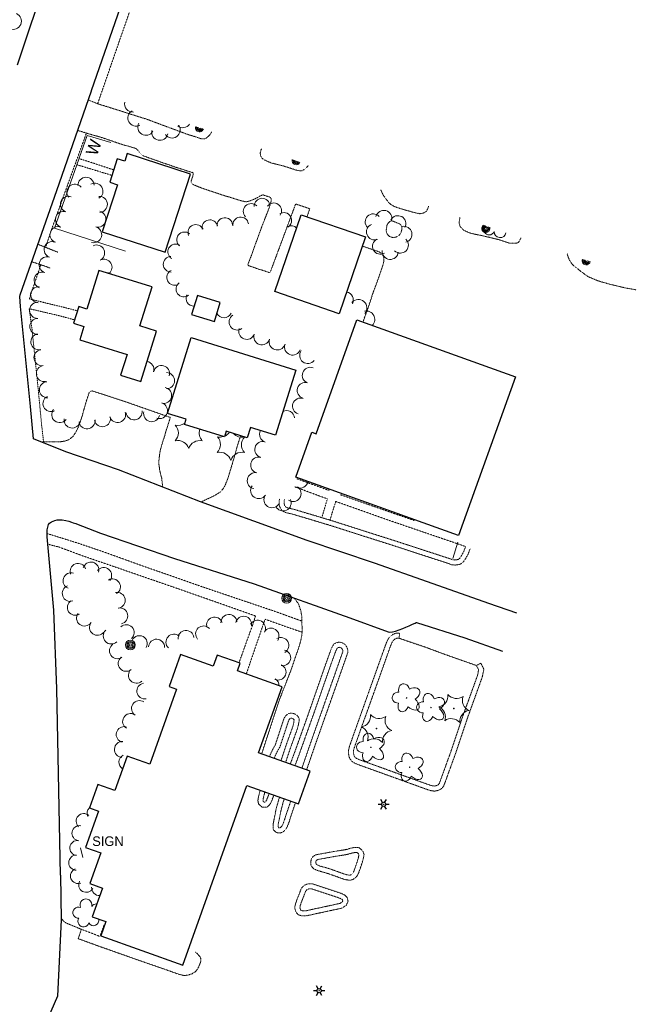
# Model space of a CAD drawing. Extents: x 386588 to 390135, y 96998 to 113606.
# Tile 14 of 92: x 387970 to 388277, y 97983 to 98474. Entities that reach past the tile are written whole.
import ezdxf
from ezdxf.enums import TextEntityAlignment as Align

# ---------------------------------------------------------------- set-up
doc = ezdxf.new("R2010")
doc.units = 0
doc.header["$MEASUREMENT"] = 0
doc.linetypes.add('Wisdot3', pattern=[0.1875, 0.125, -0.0625])
doc.linetypes.add('Wisdot5', pattern=[0.1, 0.05, -0.05])
for name, color, linetype, lineweight in [('E_BLD', 241, 'Continuous', 25), ('E_DWY', 2, 'Wisdot3', 15), ('E_LAND_Vegetation', 3, 'Continuous', 15), ('E_LTG', 21, 'Continuous', 25), ('E_MISCPROP', 30, 'Continuous', 15), ('E_MISCPROP_Railing', 30, 'Continuous', 15), ('E_PATH_Sidewalk', 2, 'Wisdot5', 15), ('E_RDWY', 21, 'Continuous', 25), ('E_SGN', 21, 'Continuous', 15)]:
    doc.layers.add(name, color=color, linetype=linetype, lineweight=lineweight)
doc.styles.add('Style-dot_font5', font='dot_font5.shx')
doc.styles.add('Style-IGR_FONT_0', font='dot_font15.shx')

# ---------------------------------------------------------------- blocks, each defined once
blk = doc.blocks.new('LPOL')
at = {"layer": 'E_LTG'}
for p, q in [((-4, 0), (-1.5, 0)), ((-0.75, 1.3), (-2, 3.46)), ((0.75, 1.3), (2, 3.46)), ((1.5, 0), (4, 0)), ((-2, -3.46), (-0.75, -1.3)), ((2, -3.46), (0.75, -1.3))]:
    blk.add_line(p, q, dxfattribs=at)
for radius in [1.5, 1.5, 1.5, 0.125]:
    blk.add_circle((0, 0), radius, dxfattribs=at)
blk = doc.blocks.new('CTRE')
at = {"layer": 'E_LAND_Vegetation'}
blk.add_circle((0, 0), 0.223, dxfattribs=at)
for centre, start, end in [((-11.97, 8.96), 280.2067, 5.97162), ((1.81, 14.92), 220.21132, 305.97623), ((13.83, 5.89), 160.21133, 245.97624), ((-13.83, -5.9), 340.21132, 65.97623), ((-1.81, -14.93), 40.21133, 125.97624)]:
    blk.add_arc(centre, 7.87, start, end, dxfattribs=at)
at = {"layer": 'E_LAND_Vegetation', "extrusion": (0, 0, -1)}
blk.add_arc((-12.03, -9.04), 7.87, 354.07279, 79.74889, dxfattribs=at)
blk = doc.blocks.new('POLE')
at = {"layer": 'E_MISCPROP'}
for radius in [4.46, 3.35, 2.23, 1.12]:
    blk.add_circle((0, 0), radius, dxfattribs=at)
blk = doc.blocks.new('SIGN')
at = {"layer": 'E_SGN', "lineweight": 13, "style": 'Style-dot_font5'}
blk.add_text('SIGN', height=12, dxfattribs=at).set_placement((0, 0), align=Align.MIDDLE_CENTER)
blk = doc.blocks.new('DTRE')
at = {"layer": 'E_LAND_Vegetation'}
blk.add_circle((-0.18, 0), 0.183, dxfattribs=at)
for centre, major_axis, ratio in [((-1.87, 5.32), (1.36, -4.98), 0.782863), ((4.06, 2.74), (-5.27, -2.93), 0.691916), ((-5.87, 0.15), (4.93, -0.12), 0.832022), ((-2.49, -5.24), (1.8, 4.86), 0.716896), ((3.54, -3.71), (-5.01, 4.58), 0.560249)]:
    blk.add_ellipse(centre, major_axis=major_axis, ratio=ratio, start_param=1.570796, end_param=4.712389, dxfattribs=at)

msp = doc.modelspace()

# ---------------------------------------------------------------- linework, layer by layer
at = {"layer": 'E_BLD'}
for p, q in [((388023.2, 98407.01), (388021.96, 98403.22)), ((388054.83, 98396.74), (388023.2, 98407.01)), ((388018.27, 98404.41), (388014.46, 98392.67)), ((388021.96, 98403.22), (388018.27, 98404.41)), ((388042.16, 98357.74), (388054.83, 98396.74)), ((388018.36, 98391.4), (388010.74, 98367.95)), ((388014.46, 98392.67), (388018.36, 98391.4)), ((388096.73, 98338.12), (388109.98, 98376.46)), ((388109.98, 98376.46), (388142.05, 98365.37)), ((388010.74, 98367.95), (388042.16, 98357.74)), ((388142.05, 98365.37), (388128.81, 98327.03)), ((388009.1, 98348.72), (388003.09, 98329.36)), ((388034.45, 98340.85), (388009.1, 98348.72)), ((388029.5, 98320.98), (388035.56, 98340.5)), ((388035.56, 98340.5), (388034.45, 98340.85)), ((388128.81, 98327.03), (388096.73, 98338.12)), ((388058.22, 98336.14), (388055.3, 98326.7)), ((388069.61, 98332.63), (388058.22, 98336.14)), ((388066.7, 98323.19), (388069.61, 98332.63)), ((387999.02, 98330.62), (387996.45, 98322.33)), ((388003.09, 98329.36), (387999.02, 98330.62)), ((387996.45, 98322.33), (388001.59, 98320.74)), ((388055.3, 98326.7), (388066.7, 98323.19)), ((388117.33, 98267.25), (388137.73, 98324.04)), ((388137.73, 98324.04), (388216.77, 98295.65)), ((388001.59, 98320.74), (387999.53, 98314.11)), ((388037.79, 98318.41), (388029.5, 98320.98)), ((388029.99, 98293.28), (388037.79, 98318.41)), ((387999.53, 98314.11), (388023.13, 98306.79)), ((388043.37, 98277.32), (388055.12, 98315.16)), ((388055.12, 98315.16), (388107.22, 98298.98)), ((388023.13, 98306.79), (388019.9, 98296.41)), ((388107.22, 98298.98), (388097.12, 98266.45)), ((388019.9, 98296.41), (388029.99, 98293.28)), ((388216.77, 98295.65), (388188.34, 98216.51)), ((388052.63, 98274.45), (388043.37, 98277.32)), ((388051.81, 98271.81), (388052.63, 98274.45)), ((388071.66, 98265.65), (388051.81, 98271.81)), ((388072.54, 98268.5), (388071.66, 98265.65)), ((388083.09, 98265.23), (388072.54, 98268.5)), ((388084.67, 98270.31), (388083.09, 98265.23)), ((388097.12, 98266.45), (388084.67, 98270.31)), ((388107.23, 98245.64), (388115.25, 98267.99)), ((388115.25, 98267.99), (388117.33, 98267.25)), ((388188.34, 98216.51), (388107.23, 98245.64)), ((388049.76, 98157.15), (388044.05, 98141.13)), ((388066.04, 98151.34), (388049.76, 98157.15)), ((388068, 98156.84), (388066.04, 98151.34)), ((388079.48, 98152.74), (388068, 98156.84)), ((388078.13, 98148.97), (388079.48, 98152.74)), ((388100.38, 98141.03), (388078.13, 98148.97)), ((388044.05, 98141.13), (388047.75, 98139.8)), ((388088.61, 98108.04), (388100.38, 98141.03)), ((388047.75, 98139.8), (388034.43, 98102.47)), ((388023.22, 98106.47), (388017.07, 98089.24)), ((388034.43, 98102.47), (388023.22, 98106.47)), ((388114.38, 98098.85), (388088.61, 98108.04)), ((388108.56, 98082.56), (388114.38, 98098.85)), ((388008.53, 98092.29), (388004.37, 98080.62)), ((388017.07, 98089.24), (388008.53, 98092.29)), ((388050.86, 98002.2), (388082.8, 98091.75)), ((388082.8, 98091.75), (388108.56, 98082.56)), ((388008.91, 98079), (388002.47, 98060.92)), ((388004.37, 98080.62), (388008.91, 98079)), ((388002.47, 98060.92), (388010.09, 98058.2)), ((388010.09, 98058.2), (388004.61, 98042.83)), ((388004.61, 98042.83), (388010.85, 98040.61)), ((388010.85, 98040.61), (388005.77, 98026.35)), ((388005.77, 98026.35), (388012.56, 98023.93)), ((388012.56, 98023.93), (388010, 98016.77)), ((388010, 98016.77), (388050.86, 98002.2))]:
    msp.add_line(p, q, dxfattribs=at)
at = {"layer": 'E_DWY', "flags": 128}
for points in [[(388065.29, 98417.81), (388065, 98417.16), (388064.02, 98415.9), (388062.91, 98414.9), (388061.72, 98414.26), (388059.95, 98414.38), (388058.26, 98414.98), (388056.73, 98415.5), (388054.8, 98416.05), (388052.99, 98416.63), (388033.05, 98424.07), (388008.48, 98431.82), (388003.82, 98433.7)], [(387998.53, 98418.5), (388006.33, 98416.12), (388008.85, 98415.48), (388011.51, 98414.65), (388013.85, 98413.83), (388016.35, 98412.97), (388018, 98412.38), (388019.59, 98411.85), (388021.91, 98411.1), (388024.16, 98410.56), (388025.97, 98409.98), (388027.46, 98409.57), (388028.39, 98408.74), (388029.38, 98407.44), (388030.83, 98406), (388034.08, 98404.8), (388038.36, 98403.3), (388041.36, 98402.19), (388043.86, 98401.41), (388046.94, 98400.28), (388048.91, 98399.67), (388050.87, 98399.11), (388052.67, 98398.45), (388053.92, 98398.09), (388054.64, 98397.83), (388055.16, 98397.74), (388055.74, 98397.54), (388056.16, 98397.16), (388056.01, 98396.19), (388055.53, 98394.6), (388055.04, 98393.21), (388055.02, 98392.4), (388056, 98391.58), (388057.91, 98390.72), (388059.87, 98389.96), (388063.45, 98388.7), (388066.71, 98387.66), (388069.62, 98386.64), (388072.19, 98385.83), (388075.21, 98384.92), (388077.86, 98384.07), (388079.77, 98383.48), (388082.41, 98382.89), (388083.8, 98383.16), (388086.22, 98384.08), (388088.3, 98385.1), (388089.63, 98385.92), (388090.85, 98386.39), (388092.34, 98385.85), (388093.39, 98385.56), (388093.97, 98385.43), (388094.86, 98384.87), (388095, 98383.52), (388094.69, 98382.29), (388094.1, 98380.4), (388093.39, 98378.35), (388091.8, 98374.32), (388090.53, 98371.04), (388089, 98366.92), (388087.89, 98363.8), (388086.94, 98361.32), (388086.16, 98359.11), (388085.65, 98357.59), (388085.18, 98356.3), (388084.5, 98354.64), (388083.78, 98352.75), (388083.42, 98351.9), (388083.55, 98351.14), (388084.21, 98350.87), (388086.27, 98350.2), (388087.89, 98349.61), (388089.35, 98349.12), (388090.62, 98348.76), (388092.03, 98348.32), (388092.73, 98348.09), (388093.28, 98347.88), (388093.79, 98347.66), (388093.83, 98347.63), (388094.26, 98347.69), (388094.69, 98348.26), (388107.13, 98381.69), (388107.49, 98381.71), (388108.77, 98381.31), (388114.2, 98379.46), (388112.86, 98375.46)], [(388113.61, 98401.23), (388113.01, 98400.43), (388111.62, 98399.06), (388110.11, 98398.33), (388108.05, 98398.53), (388106.08, 98399.18), (388103.94, 98399.88), (388101.69, 98400.59), (388100.44, 98400.96), (388095.01, 98402.29), (388093.46, 98402.97), (388091.52, 98403.85), (388090.17, 98404.84), (388089.62, 98406.15), (388089.55, 98407.34), (388089.89, 98408.82), (388090.23, 98409.26)], [(388173.47, 98380.7), (388173, 98379.34), (388172.23, 98378.06), (388170.7, 98377.24), (388169.18, 98376.94), (388167.74, 98377.24), (388165.76, 98377.68), (388163.38, 98378.4), (388161.48, 98378.93), (388158.59, 98379.8), (388156.37, 98380.58), (388154.65, 98381.56), (388153.53, 98382.55), (388150.9, 98386.16), (388149.91, 98388.16), (388149.67, 98388.86)], [(388152.31, 98368.47), (388152.63, 98370.87), (388152.93, 98371.71), (388153.68, 98372.7), (388154.2, 98373.14), (388154.84, 98373.34), (388155.33, 98373.41), (388159.19, 98371.8)], [(388159.19, 98371.8), (388160, 98370.86), (388160.26, 98369.53), (388159.76, 98367.62), (388158.92, 98366.42), (388157.96, 98365.64), (388156.96, 98365.2), (388155.55, 98365.15), (388154.02, 98365.58), (388153.05, 98366.49), (388152.53, 98367.44), (388152.31, 98368.47)], [(388219.46, 98364.91), (388218.9, 98363.56), (388218.16, 98362.6), (388217.26, 98362.33), (388215.57, 98362.21), (388213.68, 98362.28), (388210.96, 98363.18), (388208.1, 98364.14), (388205.73, 98364.73), (388203.26, 98365.31), (388200.28, 98366), (388197.59, 98366.54), (388195.59, 98366.96), (388193.63, 98367.53), (388191.12, 98368.67), (388189.24, 98370.45), (388188.73, 98372.11), (388188.81, 98373.57), (388189.12, 98375.32)], [(387978.67, 98361.72), (387988.56, 98357.79)], [(388140.8, 98322.93), (388141.67, 98325.61), (388142.41, 98327.64), (388142.72, 98328.43), (388143.46, 98330.45), (388144.09, 98332.38), (388144.82, 98334.58), (388145.5, 98336.79), (388146.48, 98339.45), (388147.32, 98341.67), (388148.4, 98344.7), (388149.23, 98347.09), (388150.52, 98350.82), (388150.96, 98352.41), (388151.19, 98353.47), (388151.18, 98355.27), (388150.3, 98356.9), (388149.42, 98357.55), (388148.59, 98358.03), (388140.48, 98360.82)], [(388277.03, 98339), (388271.93, 98339.88), (388263.58, 98341.87), (388257.98, 98343.46), (388252.88, 98345.64), (388249.5, 98348.1), (388246.39, 98350.61), (388244.93, 98351.91), (388243.78, 98353.69), (388242.94, 98355.61), (388242.61, 98356.97)], [(387975.61, 98353.02), (387977.97, 98352.25), (387979.87, 98351.58), (387981.98, 98350.89), (387983.89, 98350.19), (387984.95, 98349.77)], [(388040.9, 98240.62), (388040.37, 98245.17), (388039.88, 98247.05), (388039.4, 98249.01), (388039.23, 98250.44), (388038.99, 98252.22), (388039.02, 98253.93), (388039.28, 98256.21), (388039.49, 98257.97), (388039.75, 98259.19), (388040.26, 98260.97), (388040.77, 98262.82), (388041.16, 98264.08), (388041.82, 98265.85), (388042.18, 98267.13), (388042.57, 98268.76), (388042.72, 98269.13), (388043.36, 98271.04), (388043.95, 98272.91), (388044.43, 98274.56), (388044.63, 98275.27), (388044.65, 98275.37), (388022.71, 98283.07), (388005.66, 98288.62), (388004.74, 98288.32), (388004.17, 98287.65), (388003.51, 98285.49), (388002.68, 98283.06), (388001.61, 98279.2), (388000.65, 98275.8), (387999.67, 98272.9), (387998.8, 98270.42), (387997.84, 98268.46), (387996.99, 98267.18), (387996.01, 98265.71), (387993.95, 98264.2), (387992.11, 98263.56), (387991, 98263.4), (387989.86, 98263.23), (387980.49, 98263.14)], [(388059.92, 98233.19), (388066.8, 98236.41), (388069.79, 98238.29), (388070.73, 98239.42), (388071.58, 98240.71), (388072.06, 98241.62), (388072.82, 98243.48), (388073.51, 98245.33), (388074.32, 98248.05), (388075.29, 98251.25), (388075.93, 98253.33), (388076.64, 98255.77), (388077.21, 98257.8), (388078.2, 98261.39), (388079.72, 98266.27)], [(388194.26, 98210.07), (388193.16, 98207.21), (388191.96, 98205.02), (388190.77, 98203.3), (388189.38, 98202.24), (388187.82, 98201.86), (388186.5, 98201.73), (388184.79, 98201.92), (388183.71, 98202.38), (388159.43, 98210.32), (388124.13, 98221.58), (388105.79, 98227.1), (388103.03, 98227.72), (388101.94, 98228.06), (388100.61, 98228.73), (388099.6, 98229.98), (388099, 98231.48), (388098.91, 98232.59), (388099.01, 98233.97), (388099.15, 98234.84)], [(388191.93, 98210.97), (388190.89, 98208.26), (388189.83, 98206.34), (388188.94, 98205.05), (388188.28, 98204.54), (388187.4, 98204.34), (388186.51, 98204.25), (388185.44, 98204.36), (388184.59, 98204.73), (388160.19, 98212.7), (388124.87, 98223.97), (388106.42, 98229.51), (388103.68, 98230.14), (388102.87, 98230.39), (388102.21, 98230.72), (388101.78, 98231.25), (388101.46, 98232.06), (388101.41, 98232.6), (388101.49, 98233.68), (388101.62, 98234.44)], [(388106.56, 98185.2), (388108.65, 98182.26), (388109.78, 98178.8), (388110.3, 98175.8), (388110.28, 98173.23), (388110.36, 98171.22), (388110.51, 98168.79), (388110.22, 98166.59), (388109.85, 98164.62), (388109.33, 98162.57), (388108.53, 98159.96), (388107.5, 98157.04), (388106.73, 98154.87), (388105.64, 98151.57), (388105.02, 98149.75), (388099.13, 98134.66), (388090.19, 98107.48)], [(388158.72, 98165.25), (388159.03, 98167.73), (388158.18, 98167.84), (388156.98, 98167.69), (388155.99, 98167.29), (388154.85, 98166.62), (388153.98, 98165.75), (388153.38, 98164.99), (388152.85, 98163.86), (388152.53, 98163.13), (388152.2, 98162.4), (388146.16, 98145.43), (388137.01, 98119.83), (388134.03, 98111.37), (388133.52, 98109.49), (388133.48, 98108.12), (388133.65, 98107.02), (388133.86, 98106.08), (388134.25, 98105.12), (388135.1, 98103.94), (388136.04, 98103.27), (388136.65, 98102.95), (388137.29, 98102.65), (388138, 98102.33), (388172.25, 98089.98), (388173.9, 98089.39), (388175.15, 98089.1), (388176.74, 98088.98), (388178.64, 98089.46), (388180.14, 98090.38), (388181, 98091.56), (388181.6, 98093.11), (388186.91, 98107.79), (388193.07, 98126.07), (388200.21, 98145.83), (388201.06, 98149.78), (388199.51, 98152.8), (388197.28, 98151.65)], [(388158.72, 98165.25), (388158.17, 98165.32), (388157.61, 98165.25), (388157.11, 98165.05), (388156.4, 98164.63), (388155.84, 98164.07), (388155.51, 98163.66), (388155.13, 98162.83), (388154.81, 98162.11), (388154.52, 98161.47), (388148.51, 98144.59), (388139.37, 98119), (388136.42, 98110.63), (388136.01, 98109.12), (388135.99, 98108.28), (388136.11, 98107.48), (388136.25, 98106.83), (388136.45, 98106.34), (388136.89, 98105.74), (388137.36, 98105.4), (388137.76, 98105.19), (388138.33, 98104.93), (388138.93, 98104.65), (388173.1, 98092.33), (388174.61, 98091.79), (388175.53, 98091.58), (388176.52, 98091.5), (388177.66, 98091.79), (388178.41, 98092.25), (388178.78, 98092.76), (388179.26, 98093.99), (388184.54, 98108.61), (388190.71, 98126.9), (388197.8, 98146.53), (388198.43, 98149.43), (388197.28, 98151.65)], [(388158.72, 98165.25), (388172.07, 98160.7), (388181.36, 98157.26), (388197.3, 98151.62)], [(388104.46, 98102.39), (388106.7, 98108.39), (388113.46, 98127.35), (388122.5, 98153.29), (388124.73, 98159.4), (388125.3, 98160.76), (388126.28, 98162.42), (388127.59, 98162.99), (388128.68, 98163.23), (388129.78, 98163.16), (388130.93, 98162.69), (388131.92, 98162), (388132.67, 98160.88), (388133.09, 98159.77), (388133.18, 98158.78), (388133.14, 98157.99), (388128.1, 98143.63), (388117.19, 98112.75), (388112.63, 98099.48)], [(388106.81, 98101.55), (388109.05, 98107.54), (388115.81, 98126.52), (388124.85, 98152.45), (388127.06, 98158.49), (388127.54, 98159.64), (388128.02, 98160.45), (388128.37, 98160.6), (388128.87, 98160.71), (388129.22, 98160.69), (388129.73, 98160.48), (388130.1, 98160.22), (388130.43, 98159.73), (388130.63, 98159.2), (388130.67, 98158.73), (388130.66, 98158.48), (388125.74, 98144.46), (388114.83, 98113.57), (388110.28, 98100.32)], [(388102.16, 98103.21), (388104.56, 98110.45), (388108.05, 98120.08), (388108.39, 98121.36), (388108.61, 98122.31), (388108.93, 98124.04), (388108.83, 98125.55), (388107.89, 98126.73), (388106.77, 98127.48), (388105.29, 98127.89), (388103.75, 98127.69), (388102.26, 98126.68), (388101.42, 98125.33), (388097.06, 98112.12), (388096.41, 98110.96), (388095.66, 98109.58), (388094.64, 98107.5), (388094.12, 98106.08)], [(388099.8, 98104.05), (388102.19, 98111.26), (388105.66, 98120.82), (388105.96, 98121.96), (388106.16, 98122.82), (388106.41, 98124.19), (388106.39, 98124.6), (388106.17, 98124.87), (388105.71, 98125.18), (388105.11, 98125.34), (388104.66, 98125.29), (388104.11, 98124.91), (388103.71, 98124.26), (388099.36, 98111.11), (388098.6, 98109.75), (388097.88, 98108.43), (388096.94, 98106.52), (388096.48, 98105.24)], [(388089.43, 98089.39), (388088.81, 98086.72), (388088.56, 98085.62), (388088.35, 98084.23), (388088.71, 98082.53), (388090.64, 98080.89), (388092.9, 98081.04), (388094.25, 98082.17), (388094.99, 98083.45), (388095.23, 98084.09), (388095.25, 98084.14), (388096.31, 98086.94)], [(388091.8, 98088.54), (388091.25, 98086.16), (388091.02, 98085.16), (388090.89, 98084.3), (388090.98, 98083.88), (388091.48, 98083.46), (388091.92, 98083.49), (388092.31, 98083.8), (388092.72, 98084.52), (388092.93, 98085.08), (388092.96, 98085.14), (388093.96, 98087.77)], [(388099.11, 98085.94), (388097.73, 98081.16), (388097.21, 98078.85), (388096.86, 98076.93), (388096.51, 98075.28), (388096.18, 98073.66), (388095.89, 98071.96), (388095.9, 98069.79), (388097.59, 98068.34), (388099.21, 98068.04), (388100.48, 98068.42), (388101.41, 98069.02), (388102.6, 98070.43), (388103.35, 98072.08), (388103.96, 98073.67), (388104.48, 98075.51), (388107.06, 98083.1)], [(388101.47, 98085.09), (388100.15, 98080.54), (388099.66, 98078.35), (388099.31, 98076.44), (388098.96, 98074.77), (388098.64, 98073.2), (388098.39, 98071.75), (388098.39, 98070.95), (388098.71, 98070.68), (388099.07, 98070.61), (388099.42, 98070.71), (388099.73, 98070.92), (388100.47, 98071.78), (388101.05, 98073.05), (388101.58, 98074.46), (388102.1, 98076.26), (388104.71, 98083.94)], [(388126.66, 98058.93), (388117.39, 98057.26), (388115.88, 98056.44), (388115.02, 98055.11), (388114.71, 98053.75), (388114.76, 98052.21), (388115.62, 98050.77), (388116.59, 98050.02), (388117.4, 98049.69), (388117.78, 98049.52), (388118.09, 98049.36), (388123.41, 98047.85)], [(388123.25, 98047.9), (388130.73, 98045.23), (388131.59, 98044.95), (388132.66, 98044.71), (388134.12, 98044.51), (388135.62, 98044.82), (388137.01, 98045.77), (388137.93, 98046.81), (388138.59, 98048.22), (388139.34, 98050.29), (388139.68, 98051.31), (388140.21, 98052.86), (388140.6, 98054.17), (388140.96, 98055.4), (388141.3, 98057.39), (388140.6, 98059.28), (388138.6, 98060.91), (388136.51, 98060.85), (388134.92, 98060.57), (388132.72, 98059.92), (388130.62, 98059.53), (388128.84, 98059.29), (388127.34, 98059.01), (388126.81, 98058.95)], [(388124.09, 98050.26), (388131.53, 98047.59), (388132.24, 98047.37), (388133.1, 98047.18), (388134.04, 98047.05), (388134.62, 98047.17), (388135.34, 98047.66), (388135.82, 98048.2), (388136.27, 98049.18), (388136.98, 98051.12), (388137.32, 98052.12), (388137.83, 98053.62), (388138.2, 98054.88), (388138.52, 98055.97), (388138.72, 98057.15), (388138.49, 98057.77), (388137.74, 98058.39), (388136.77, 98058.36), (388135.49, 98058.13), (388133.31, 98057.49), (388131.02, 98057.06), (388129.24, 98056.82), (388127.72, 98056.54), (388127.11, 98056.47)], [(388127.11, 98056.47), (388118.23, 98054.87), (388117.64, 98054.55), (388117.36, 98054.12), (388117.22, 98053.51), (388117.24, 98052.93), (388117.52, 98052.46), (388117.85, 98052.21), (388118.38, 98051.99), (388118.87, 98051.78), (388119.03, 98051.69), (388124.09, 98050.26)], [(388123.45, 98029.14), (388112.74, 98026.85), (388111.66, 98026.73), (388110.11, 98026.83), (388108.41, 98027.34), (388107.28, 98028.8), (388106.71, 98030.85), (388107.08, 98032.57), (388107.55, 98034.02), (388107.84, 98034.84), (388108.33, 98036.1), (388108.91, 98037.57), (388109.46, 98039.04), (388109.89, 98040.16), (388110.57, 98041.14), (388111.51, 98041.99), (388112.65, 98042.49), (388113.79, 98042.8), (388114.97, 98042.78), (388115.67, 98042.66), (388115.97, 98042.63), (388122.1, 98040.58)], [(388122.93, 98031.59), (388112.35, 98029.32), (388111.61, 98029.24), (388110.55, 98029.31), (388109.9, 98029.5), (388109.56, 98029.94), (388109.28, 98030.93), (388109.49, 98031.92), (388109.91, 98033.21), (388110.19, 98033.96), (388110.66, 98035.19), (388111.24, 98036.67), (388111.8, 98038.15), (388112.12, 98038.98), (388112.46, 98039.48), (388112.88, 98039.86), (388113.49, 98040.13), (388114.11, 98040.3), (388114.74, 98040.28), (388115.31, 98040.19), (388115.41, 98040.18), (388121.31, 98038.21)], [(388121.31, 98038.21), (388129.09, 98035.62), (388129.76, 98035.26), (388130.25, 98035.02), (388130.57, 98034.71), (388130.7, 98034.25), (388130.48, 98033.77), (388129.3, 98032.98), (388122.93, 98031.59)], [(388122.1, 98040.58), (388130.07, 98037.92), (388130.9, 98037.49), (388131.69, 98037.09), (388132.79, 98036.06), (388133.35, 98034.05), (388132.46, 98032.08), (388130.29, 98030.64), (388123.46, 98029.14)], [(387990.2, 98025.57), (387991.73, 98023.83), (387992.83, 98023.18), (387994.79, 98022.33), (388000.35, 98020.06), (387998.8, 98015.36), (388008.18, 98011.95), (388021.8, 98007.14), (388029.9, 98004.28), (388041.17, 98000.39), (388048.85, 97997.66), (388051.23, 97997.07), (388053.11, 97997.11), (388055.46, 97997.83), (388057.3, 97998.97), (388058.09, 98000.04), (388058.94, 98001.49), (388059.5, 98002.95), (388059.78, 98003.81), (388059.9, 98004.38), (388059.88, 98005.48), (388059.71, 98005.9), (388059.37, 98006.49), (388058.11, 98007.98), (388057.21, 98008.59), (388057.12, 98008.63)]]:
    msp.add_lwpolyline(points, dxfattribs=at)
at = {"layer": 'E_LAND_Vegetation'}
for centre, radius, start, end in [((387966.32, 98473.02), 4.09, 246.9673, 66.9519), ((388025.88, 98431.71), 4.04, 166.1213, 276.4698), ((388027.56, 98424.73), 4.04, 118.7146, 298.6993), ((388032.53, 98420.13), 4.04, 149.561, 329.5457), ((388045.57, 98418.77), 4.04, 214.8027, 34.7874), ((388050.94, 98423.89), 4.04, 230.5715, 325.3647), ((388039.46, 98417.62), 4.04, 167.3743, 347.359), ((387997.13, 98387.72), 4.01, 39.8063, 219.791), ((388002.67, 98391.12), 4.01, 1.0844, 181.0691), ((388007.11, 98388.18), 4.01, 299.7703, 119.755), ((387993.94, 98381.66), 4.01, 70.3564, 250.3411), ((388009.29, 98381.57), 4.01, 273.1444, 93.1291), ((388084.98, 98378.14), 3.9, 44.6009, 224.5856), ((388090.42, 98380.75), 3.9, 1.6025, 181.5872), ((388096.28, 98378.43), 3.9, 324.5119, 144.4966), ((387991.4, 98374.13), 4.01, 72.2474, 252.2321), ((388008.56, 98374.29), 4.01, 254.7961, 74.7808), ((388101.26, 98373.63), 3.9, 301.4087, 121.3934), ((388145.87, 98372.87), 4.03, 43.8177, 223.8024), ((388151.14, 98374.61), 4.03, 345.2953, 165.28), ((388158.15, 98371.97), 4.03, 331.3864, 151.3711), ((388057.41, 98367.66), 3.9, 23.2354, 203.22), ((388064.42, 98370.02), 3.9, 12.3526, 192.3373), ((388071.88, 98371.09), 3.9, 5.3648, 185.3495), ((388079.75, 98371.39), 3.9, 8.0545, 188.0392), ((388146.5, 98367.92), 4.03, 111.7794, 291.7641), ((387988.7, 98366.52), 4.01, 70.7893, 250.774), ((388006.49, 98366.53), 4.01, 255.1442, 75.1289), ((388051.8, 98363.96), 3.9, 50.568, 230.5527), ((388104.91, 98367.08), 3.9, 44.717, 113.2404), ((388161.14, 98366.68), 4.03, 284.0386, 104.0233), ((388203.71, 98368.99), 2.61, 132.301, 340.3165), ((388209.14, 98367.99), 2.97, 177.6787, 349.5614), ((387985.78, 98359.03), 4.01, 70.201, 250.1857), ((388007.95, 98357.37), 4.01, 294.8619, 114.8466), ((388047.4, 98357.94), 3.9, 59.9377, 239.9224), ((388149.58, 98360.77), 4.03, 118.4426, 298.4273), ((388159.34, 98361.33), 4.03, 226.1632, 46.1478), ((388154.34, 98358.22), 4.03, 175.0889, 355.0736), ((387983.28, 98351.53), 4.01, 73.1249, 253.1096), ((388011.62, 98350.25), 4.01, 309.324, 114.7864), ((388045.06, 98351.76), 3.9, 91.6343, 271.619), ((387980.8, 98343.84), 4.01, 71.5343, 251.519), ((388013.08, 98343.52), 4.01, 53.2983, 87.2122), ((388046.85, 98345.16), 3.9, 115.6793, 295.664), ((388051.46, 98339.41), 3.9, 127.0702, 307.0548), ((387979.06, 98336.59), 4.01, 86.255, 266.2397), ((388131.64, 98333.84), 4.27, 335.9419, 76.9698), ((387978.53, 98328.78), 4.01, 91.0836, 271.0683), ((388056.43, 98334.77), 3.9, 152.9346, 272.373), ((388138.47, 98329.94), 4.27, 319.6662, 139.6509), ((388071.46, 98329.13), 4.03, 208.9792, 332.9179), ((388142.38, 98324.19), 4.27, 316.5605, 101.3364), ((387978.64, 98320.74), 4.01, 90.5861, 270.5708), ((388078.05, 98322.98), 4.03, 123.9659, 303.9506), ((387979.17, 98313.11), 4.01, 100.4239, 280.4086), ((388082.81, 98318.32), 4.03, 159.3434, 339.3281), ((388090.34, 98315.63), 4.03, 161.3528, 341.3374), ((388097.98, 98313.02), 4.03, 161.1574, 341.1421), ((387980.69, 98305.17), 4.01, 98.7127, 278.6973), ((388105.67, 98310.48), 4.03, 160.2753, 340.26), ((388113.21, 98306.25), 4.03, 142.6779, 322.6626), ((388032.52, 98299.29), 4.01, 343.9141, 81.8431), ((387981.9, 98297.25), 4.01, 98.7127, 278.6973), ((388040.29, 98297.27), 4.01, 344.3269, 164.3116), ((388042.8, 98293.73), 4.01, 269.2178, 89.2025), ((388114.5, 98296.34), 4.03, 69.7875, 249.7722), ((387983.41, 98289.16), 4.01, 93.0421, 273.0268), ((388112, 98288.81), 4.03, 73.2486, 253.2332), ((388041.3, 98286.32), 4.01, 256.9511, 76.9358), ((387985.21, 98282.28), 4.01, 116.0184, 296.0031), ((388109.67, 98281.03), 4.03, 71.6955, 251.6802), ((387989.56, 98276.78), 4.01, 141.2738, 321.2585), ((388018.42, 98276.83), 4.01, 197.7044, 17.689), ((388026.68, 98278.18), 4.01, 187.8639, 7.8486), ((388035.41, 98277.24), 4.01, 165.8908, 345.8755), ((388039.27, 98278.76), 4.01, 251.6749, 71.6595), ((388102.66, 98274.71), 4.03, 5.5066, 117.4765), ((387995.75, 98274.06), 4.01, 171.1512, 351.1359), ((388003.16, 98273.65), 4.01, 186.4394, 6.4241), ((388010.85, 98274.76), 4.01, 193.2103, 13.195), ((388042.97, 98267.67), 5.72, 316.8155, 42.5804), ((388048.49, 98277.11), 5.72, 256.8155, 308.7011), ((388064.86, 98267.55), 5.72, 160.7581, 222.5804), ((388069.47, 98271.25), 5.72, 293.6864, 325.3345), ((388093.22, 98266.9), 4.03, 152.4567, 251.6554), ((388048.39, 98258.16), 5.72, 16.8155, 102.5804), ((388059.34, 98258.11), 5.72, 76.8155, 162.5804), ((388063.95, 98261.8), 5.72, 316.8155, 42.5804), ((388069.47, 98271.25), 5.72, 256.8155, 287.65), ((388080.41, 98271.19), 5.72, 221.65, 282.5804), ((388085.83, 98261.68), 5.72, 136.8155, 222.5804), ((388090.83, 98259.32), 4.03, 74.8698, 254.8545), ((388069.37, 98252.29), 5.72, 16.8155, 102.5804), ((388080.31, 98252.24), 5.72, 76.8155, 162.5804), ((388088.8, 98251.58), 4.03, 76.5499, 256.5346), ((388087.07, 98243.8), 4.03, 79.0466, 259.0312), ((388109.38, 98244.19), 4.03, 246.291, 349.28), ((388088.76, 98238.91), 4.03, 145.2171, 325.2018), ((388105.87, 98237.43), 4.03, 234.9249, 54.9096), ((388095.37, 98234.36), 4.03, 146.2326, 326.2173), ((388100.9, 98232.73), 4.03, 205.3863, 25.3709), ((387998.69, 98198.57), 3.96, 19.6966, 199.6813), ((388005.13, 98199.28), 3.96, 345.1278, 165.1125), ((388011.5, 98196.54), 3.96, 320.4364, 140.421), ((387995.15, 98193.87), 3.96, 70.5977, 250.5823), ((388015.86, 98190.89), 3.96, 301.4955, 121.4802), ((387994.79, 98187.58), 3.96, 108.931, 288.9157), ((388018.22, 98184.15), 3.96, 281.574, 101.5587), ((387997.32, 98180.63), 3.96, 122.8757, 302.8604), ((388019.54, 98176.36), 3.96, 281.3042, 101.2889), ((388001.91, 98175.28), 3.96, 143.3882, 323.3729), ((388066.76, 98171.8), 3.96, 18.8655, 198.8502), ((388073.91, 98173.15), 3.96, 3.2126, 183.1973), ((388081.21, 98172.24), 3.96, 348.2233, 168.208), ((388008.35, 98170.69), 3.96, 143.5977, 323.5824), ((388022.71, 98168), 3.96, 312.458, 132.4427), ((388061.26, 98167.41), 3.96, 41.8209, 221.8056), ((388088.17, 98170.23), 3.96, 330.3793, 150.364), ((388094.9, 98166.31), 3.96, 326.8856, 146.8703), ((388015.21, 98166.32), 3.96, 133.6692, 313.6539), ((388029.25, 98162.57), 3.96, 331.5443, 151.529), ((388046.46, 98163.32), 3.96, 47.2261, 227.2108), ((388052.51, 98165.17), 3.96, 5.9218, 185.9065), ((388099.78, 98161.62), 3.96, 299.2322, 119.2169), ((388018.3, 98159), 3.96, 124.0786, 304.0632), ((388037.84, 98160.81), 3.96, 357.7809, 177.7656), ((388022.71, 98152.68), 3.96, 129.5772, 309.5618), ((388100.75, 98155.45), 3.96, 257.2836, 77.2683), ((388098.42, 98148.3), 3.96, 246.8781, 66.8628), ((388027.79, 98146.77), 3.96, 132.898, 312.8826), ((388031.97, 98138.89), 3.96, 100.1632, 280.1478), ((388094.96, 98141.5), 3.96, 0.7797, 59.4161), ((388029.3, 98130.19), 3.96, 56.8563, 236.841), ((388024.88, 98123.7), 3.96, 58.6271, 238.6118), ((388021.68, 98117.2), 3.96, 75.9481, 255.9328), ((388020.79, 98109.77), 3.96, 86.9991, 266.9838), ((388023.04, 98103.4), 3.96, 117.9419, 237.8119), ((388001.53, 98074), 3.78, 47.6441, 227.6288), ((388006.97, 98077.87), 3.78, 133.4467, 204.687), ((387999.44, 98067.98), 3.78, 80.1887, 260.1734), ((387998.35, 98060.59), 3.78, 82.6191, 262.6038), ((387997.83, 98053.3), 3.78, 89.4106, 269.3953), ((387998.69, 98046.63), 3.78, 111.3004, 291.285), ((388002.77, 98042.28), 3.78, 150.804, 330.7887), ((388009.24, 98040.7), 3.78, 175.5139, 274.5092), ((388002.63, 98032.25), 2.97, 344.41, 205.6439), ((388007.93, 98029.76), 2.97, 87.9133, 145.0341), ((387998.88, 98028.4), 2.78, 67.3809, 275.1539), ((388001.39, 98024), 2.78, 144.0579, 345.0689), ((388006.41, 98024.46), 2.61, 206.766, 17.3093)]:
    msp.add_arc(centre, radius, start, end, dxfattribs=at)
at = {"layer": 'E_MISCPROP'}
for centre, radius in [((388202.02, 98369.56), 1.01), ((388202.03, 98369.57), 0.502)]:
    msp.add_circle(centre, radius, dxfattribs=at)
for centre, radius, start, end in [((388059.25, 98419.86), 2.02, 160.5349, 341.5885), ((388059.25, 98419.88), 1.52, 160.8562, 341.2672), ((388059.25, 98419.84), 1.01, 158.4933, 343.63), ((388059.25, 98419.85), 0.502, 157.0286, 345.0947), ((388107.4, 98403.37), 2.02, 161.2847, 340.8386), ((388107.4, 98403.39), 1.52, 161.8528, 340.2706), ((388107.39, 98403.35), 1.01, 159.9948, 342.1286), ((388107.4, 98403.36), 0.502, 160.0476, 342.0758), ((388202.03, 98369.59), 2.02, 123.3508, 18.7726), ((388202.03, 98369.6), 1.52, 107.5178, 34.6056), ((388252.01, 98353.5), 2.02, 154.5848, 347.5385), ((388252.01, 98353.52), 1.52, 152.9394, 349.1839), ((388252.01, 98353.48), 1.01, 146.4566, 355.6668), ((388252.01, 98353.49), 0.502, 131.9172, 10.2062)]:
    msp.add_arc(centre, radius, start, end, dxfattribs=at)
at = {"layer": 'E_MISCPROP_Railing', "flags": 128}
msp.add_lwpolyline([(388022.28, 98358.34), (387986.91, 98369.8), (388003.22, 98415.97), (388015.01, 98412.57)], dxfattribs=at)
at = {"layer": 'E_PATH_Sidewalk', "flags": 128}
for points in [[(388037.54, 98513.75), (388036.95, 98514), (388010.15, 98436.73), (388008.44, 98431.84)], [(388002.86, 98417.18), (387995.04, 98395.58), (387985.55, 98369.36), (387982.52, 98360.19)], [(387998.08, 98401.42), (388005.9, 98399.05), (388012.31, 98397.08), (388015.58, 98396.11)], [(387999.15, 98404.45), (388004.17, 98402.91), (388009.07, 98401.27)], [(388009.07, 98401.27), (388016.47, 98398.84)], [(387980.13, 98351.5), (387975.46, 98337.84), (387974.49, 98334.47), (387984.09, 98332.09), (387991.32, 98330.37), (387998.38, 98328.53)], [(387996.98, 98324.02), (387989.88, 98325.96), (387974.34, 98329.59), (387975.7, 98319.62), (387978.81, 98289.67), (387980.54, 98271.46), (387981.5, 98263.15)], [(388107.77, 98244.78), (388123.76, 98238.97), (388123.92, 98239.65)], [(388120.23, 98225.36), (388123, 98234.74), (388106.64, 98240.78)], [(388129.94, 98237.49), (388129.73, 98236.7), (388166.25, 98223.97), (388166.37, 98224.4)], [(388191.93, 98210.97), (388154.63, 98223.74), (388127.17, 98233.45), (388124.28, 98224.15)], [(387983.31, 98217.43), (387989.65, 98215.48), (387998.48, 98212.7), (388011.48, 98208.3), (388031.79, 98200.97), (388042.72, 98197.18), (388061.05, 98190.74), (388080.36, 98184.2), (388095.73, 98179.01), (388110.28, 98173.79)], [(388085.84, 98172.13), (388087.11, 98176.19), (388087.16, 98176.34), (388069.15, 98182.71), (388044.55, 98191.31), (388018.13, 98200.44), (388000.93, 98206.35), (387989.28, 98210.68), (387983.65, 98212.13)], [(388110.43, 98168.22), (388104.02, 98170.42), (388091.98, 98174.7), (388090.52, 98170.63)], [(388085.84, 98172.13), (388078.91, 98152.95)], [(388090.52, 98170.63), (388082.56, 98147.39)], [(388000.35, 98020.06), (388007.27, 98017.44), (388009.58, 98016.48), (388009.69, 98016.63), (388011.64, 98022.14)]]:
    msp.add_lwpolyline(points, dxfattribs=at)
at = {"layer": 'E_RDWY', "flags": 128}
for points in [[(388005.43, 98438.35), (388019.8, 98479.92), (388029.59, 98508.96), (388038.44, 98533.81), (388044.58, 98551.56), (388053.52, 98576.1), (388058.41, 98574.45)], [(387983.28, 98495.96), (387968.3, 98451.09)], [(388217.4, 98177.78), (388203.42, 98182.58), (388172.94, 98193.32), (388146.42, 98202.71), (388112.99, 98214.04), (388059.71, 98233.27), (388018.78, 98249.27), (387992.67, 98258.22), (387976.51, 98264.75), (387974.9, 98280.79), (387970.01, 98330.73), (387969.69, 98335.73), (387969.8, 98336.56), (387988.15, 98388.63), (388005.4, 98438.25), (388005.43, 98438.35)], [(387990.02, 98047.06), (387988.04, 98140.01), (387986.54, 98179.22), (387983.33, 98215.79), (387983.3, 98218.48), (387983.29, 98219.35), (387983.56, 98220.67), (387983.99, 98221.88), (387984.52, 98222.59), (387985.5, 98223.25), (387987.05, 98223.9), (387988.3, 98224.26), (387989.67, 98224.37), (387990.76, 98224.31), (387992.58, 98224.03), (387994.07, 98223.57), (387995.43, 98223.09), (387996.29, 98222.79), (387996.92, 98222.59), (387997.55, 98222.38), (387997.95, 98222.29), (388009.86, 98217.59), (388046.76, 98204.95), (388086.42, 98192.36), (388134.18, 98175.38), (388153.39, 98168.35), (388154.21, 98168.29), (388155.52, 98168.44), (388156.93, 98168.75), (388158.86, 98169.39), (388160.61, 98170.04), (388162.11, 98170.69), (388163.8, 98171.46), (388165.46, 98172.21), (388166.79, 98172.81), (388167.32, 98173.01), (388167.52, 98173.1), (388191.5, 98165.36), (388210.34, 98158.71)], [(387990.02, 98047.06), (387990.21, 98024.83), (387988.39, 97986.78), (387977.31, 97961.08)]]:
    msp.add_lwpolyline(points, dxfattribs=at)
at = {"layer": 'E_SGN'}
for p, q in [((388188, 98213.16), (388185.49, 98204.98)), ((388001.11, 98055.93), (387999.94, 98060.73))]:
    msp.add_line(p, q, dxfattribs=at)

# ---------------------------------------------------------------- block references
at = {"layer": 'E_LAND_Vegetation'}
for name, p, xscale, yscale, zscale in [('DTRE', (388162.58, 98135.5), 0.6769248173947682, 0.6769248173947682, 0.6769248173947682), ('DTRE', (388174.83, 98130.65), 0.6769248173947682, 0.6769248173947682, 0.6769248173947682), ('CTRE', (388186.07, 98130.16), 0.7108526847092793, 0.7108526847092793, 0.7108526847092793), ('CTRE', (388147.51, 98120.15), 0.7108526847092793, 0.7108526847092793, 0.7108526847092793), ('DTRE', (388144.83, 98110.78), 0.6769248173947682, 0.6769248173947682, 0.6769248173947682), ('DTRE', (388164.17, 98100.89), 0.6769248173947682, 0.6769248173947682, 0.6769248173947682)]:
    msp.add_blockref(name, p, dxfattribs=dict(at, xscale=xscale, yscale=yscale, zscale=zscale))
at = {"layer": 'E_LTG', "xscale": 0.692840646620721, "yscale": 0.692840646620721, "zscale": 0.692840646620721}
for p in [(388151.04, 98082.39), (388118.89, 97989.47)]:
    msp.add_blockref('LPOL', p, dxfattribs=at)
at = {"layer": 'E_MISCPROP', "xscale": 0.5377037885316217, "yscale": 0.5377037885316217, "zscale": 0.5377037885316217}
for p in [(388102.71, 98185.15), (388024.79, 98161.86)]:
    msp.add_blockref('POLE', p, dxfattribs=at)
at = {"layer": 'E_SGN', "xscale": 0.3999999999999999, "yscale": 0.3999999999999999, "zscale": 0.3999999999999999}
msp.add_blockref('SIGN', (388013.6, 98064.01), dxfattribs=at)

# ---------------------------------------------------------------- texts
at = {"layer": 'E_MISCPROP_Railing', "style": 'Style-IGR_FONT_0', "oblique": 360}
msp.add_text('W', height=6, rotation=70.8311, dxfattribs=at).set_placement((388005.24, 98406.44), align=Align.MIDDLE_LEFT)

doc.saveas('drawing.dxf')
